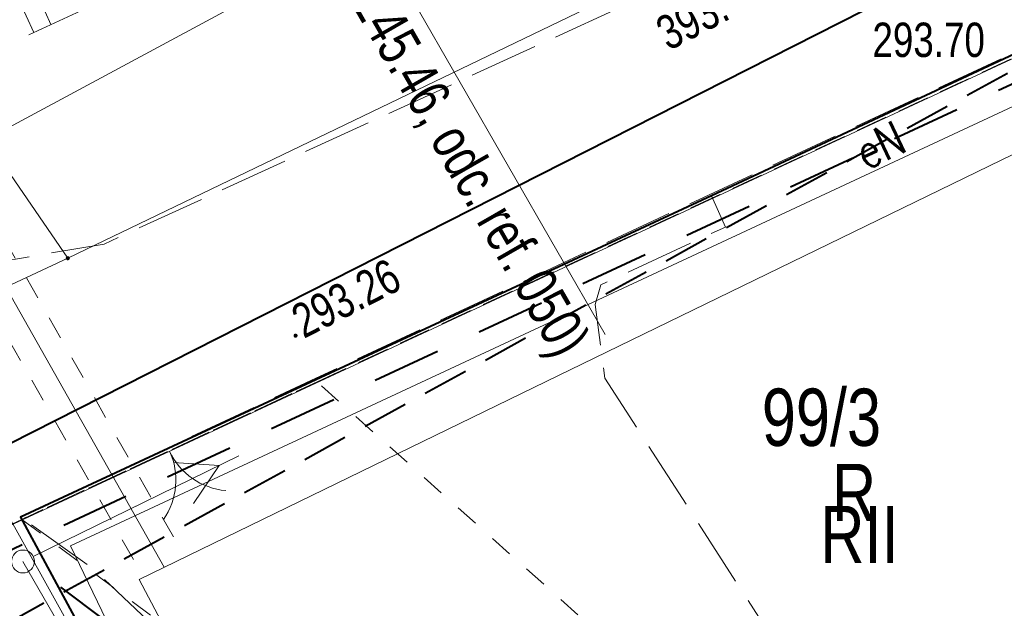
# Model space of a CAD drawing. Header units: metres. Extents: x 7437397 to 7437781, y 5556608 to 5556944.
# Tile 26 of 46: x 7437613 to 7437635, y 5556703 to 5556716. Entities that reach past the tile are written whole.
import ezdxf

# ---------------------------------------------------------------- set-up
doc = ezdxf.new("R2010")
doc.units = ezdxf.units.M
doc.header["$MEASUREMENT"] = 0
for name, pattern in [('0.5_0.5', [1.5, 0.5, -0.5, 0.5]), ('BUBZ01-500', [1.75, 1.25, -0.5]), ('EGBO02-500', [2.5, 1.5, -1]), ('EGBU01-500', [1, 0.5, -0.5]), ('KTCR02-500', [1.5, 1, -0.5]), ('KTJZ01-500', [2, 1.5, -0.5])]:
    doc.linetypes.add(name, pattern=pattern)
for name, color, linetype, lineweight in [('203-Punkt załamania granicy działki nie stabilizowany', 7, 'Continuous', 5), ('510-Podpora jednosłupowa symb.-STPOW', 7, 'Continuous', 5), ('905-Brama w ogrodzeniu', 7, 'Continuous', 5), ('BUBZ01', 250, 'Continuous', 5), ('BUIB02_01', 250, 'Continuous', 5), ('D_opisy', 7, 'Continuous', 13), ('EGBD03', 250, 'Continuous', 5), ('EGBK02', 250, 'Continuous', 5), ('EGBO02', 250, 'Continuous', 5), ('EGBP04_03', 250, 'Continuous', 5), ('EGBU01', 250, 'Continuous', 5), ('GAZ', 50, 'Continuous', 30), ('KTJZ01', 250, 'Continuous', 5), ('KTOK02', 250, 'Continuous', 5), ('KTOK05_01', 250, 'Continuous', 5), ('MPZP', 250, 'Continuous', 5), ('punkt wysokościowy sztuczny', 7, 'Continuous', 5), ('RTPW01', 250, 'Continuous', 5), ('RTPW02', 250, 'Continuous', 5), ('SUPE', 250, 'Continuous', 5), ('SUPE04', 250, 'Continuous', 5), ('SUPE_01', 250, 'Continuous', 5), ('SUPG_01', 250, 'Continuous', 5), ('SUSM04_01_E', 250, 'Continuous', 5)]:
    doc.layers.add(name, color=color, linetype=linetype, lineweight=lineweight)
doc.styles.get("Standard").update_dxf_attribs({"font": 'txt.shx', "width": 0.75})
doc.linetypes.add('KTOK05_01-500', pattern='A,3.75,[13,dgnlstyle-rozp_2015.shx,S=0.002778,R=0,X=0,Y=0],3.75', length=7.5)

# ---------------------------------------------------------------- blocks, each defined once
blk = doc.blocks.new('203')
at = {"layer": '203-Punkt załamania granicy działki nie stabilizowany', "linetype": 'Continuous', "lineweight": 13}
h = blk.add_hatch(color=96, dxfattribs=at)
edge = h.paths.add_edge_path()
edge.add_arc((0, 0), 0.45, 0, 360)
blk = doc.blocks.new('510')
at = {"layer": '510-Podpora jednosłupowa symb.-STPOW', "color": 0, "linetype": 'Continuous', "lineweight": 13}
blk.add_circle((0, 0), 2.5, dxfattribs=at)
blk = doc.blocks.new('PW02')
at = {"layer": 'punkt wysokościowy sztuczny', "linetype": 'Continuous', "lineweight": 13}
h = blk.add_hatch(color=0, dxfattribs=at)
edge = h.paths.add_edge_path()
edge.add_arc((0, 0), 0.45, 0, 360)
blk = doc.blocks.new('905')
at = {"layer": '905-Brama w ogrodzeniu', "color": 0, "linetype": 'Continuous', "lineweight": 13}
for centre, start, end in [((-15, 0), 0, 60), ((15, 0), 120, 180)]:
    blk.add_arc(centre, 15, start, end, dxfattribs=at)
blk = doc.blocks.new('SUPE04')
at = {"layer": 'SUPE04', "color": 1, "linetype": 'Continuous', "lineweight": 13}
blk.add_line((5.25, 0), (0.25, 0), dxfattribs=at)
at = {"layer": 'SUPE04', "color": 1, "linetype": 'Continuous', "lineweight": 13, "flags": 128}
blk.add_lwpolyline([(3.9, 0.5), (4.766, 0), (3.9, -0.5)], dxfattribs=at)

msp = doc.modelspace()

# ---------------------------------------------------------------- linework, layer by layer
at = {"layer": 'BUBZ01', "color": 7, "linetype": 'BUBZ01-500', "lineweight": 13, "flags": 128}
msp.add_lwpolyline([(7437629.68, 5556724.58), (7437640.99, 5556729.98), (7437641.62, 5556729.19), (7437625.56, 5556720.73), (7437609.12, 5556713.18), (7437608.71, 5556714.16), (7437629.68, 5556724.58)], close=True, dxfattribs=at)
at = {"layer": 'BUBZ01', "color": 7, "linetype": 'Continuous', "lineweight": 13, "flags": 128}
for points in [[(7437613.58, 5556715.23), (7437613.08, 5556716.33)], [(7437613.95, 5556715.4), (7437613.7, 5556715.96)]]:
    msp.add_lwpolyline(points, dxfattribs=at)
at = {"layer": 'BUIB02_01', "color": 212, "linetype": 'Continuous', "lineweight": 40, "flags": 128}
msp.add_lwpolyline([(7437578.709, 5556689.08), (7437609.016, 5556704.209), (7437638.73, 5556719.29), (7437644.506, 5556722.382), (7437654.627, 5556703.284)], dxfattribs=at)
at = {"layer": 'D_opisy'}
msp.add_line((7437614.198, 5556729.255), (7437626.047, 5556708.635), dxfattribs=at)
at = {"layer": 'EGBD03', "color": 96, "linetype": 'Continuous', "lineweight": 13, "flags": 128}
for points in [[(7437612.54, 5556712.89), (7437639.43, 5556727.37)], [(7437614.32, 5556710.3), (7437641.84, 5556723.56)], [(7437646.68, 5556720.13), (7437608.79, 5556702.48)], [(7437614.32, 5556710.3), (7437612.54, 5556712.89)], [(7437599.65, 5556703.44), (7437614.32, 5556710.3)]]:
    msp.add_lwpolyline(points, dxfattribs=at)
at = {"layer": 'EGBO02', "color": 96, "linetype": 'EGBO02-500', "lineweight": 40, "flags": 128}
msp.add_lwpolyline([(7437509.408, 5556641.775), (7437527.366, 5556653.573), (7437535.53, 5556659.046), (7437540.808, 5556662.655), (7437546.047, 5556666.094), (7437546.417, 5556666.344), (7437547.687, 5556667.174), (7437556.491, 5556673.156), (7437559.221, 5556675.006), (7437566.622, 5556680.047), (7437572.551, 5556684.096), (7437578.927, 5556688.403), (7437581.512, 5556689.607), (7437586.468, 5556691.935), (7437596.734, 5556696.524), (7437608.998, 5556702.025), (7437613.531, 5556704.147), (7437646.901, 5556719.682), (7437664.231, 5556728.731), (7437679.981, 5556736.007), (7437721.816, 5556755.672), (7437743.341, 5556772.789), (7437751.664, 5556779.423)], dxfattribs=at)
at = {"layer": 'EGBU01', "color": 96, "linetype": 'EGBU01-500', "lineweight": 13, "flags": 128}
for points in [[(7437619.76, 5556707.6), (7437646.68, 5556720.13)], [(7437646.68, 5556720.13), (7437619.76, 5556707.6)], [(7437619.76, 5556707.6), (7437613.32, 5556704.6)], [(7437613.32, 5556704.6), (7437619.76, 5556707.6)], [(7437631.42, 5556697.19), (7437619.76, 5556707.6)], [(7437608.79, 5556702.48), (7437613.32, 5556704.6)], [(7437613.32, 5556704.6), (7437608.79, 5556702.48)], [(7437613.32, 5556704.6), (7437628.35, 5556693.39)]]:
    msp.add_lwpolyline(points, dxfattribs=at)
at = {"layer": 'GAZ', "linetype": '0.5_0.5', "lineweight": 20}
for points in [[(7437597.633, 5556737.704), (7437616.86, 5556703.802)], [(7437596.763, 5556737.21), (7437615.99, 5556703.309)]]:
    msp.add_lwpolyline(points, dxfattribs=at)
at = {"layer": 'KTJZ01', "color": 7, "linetype": 'KTJZ01-500', "lineweight": 13, "flags": 128}
for points in [[(7437639.91, 5556733.3), (7437648.13, 5556737.1), (7437647.63, 5556734.07), (7437652.6, 5556723.04), (7437646.61, 5556720.21), (7437619.73, 5556707.68), (7437613.29, 5556704.65), (7437611.72, 5556705.29), (7437608.45, 5556703.74), (7437604.8, 5556710.12), (7437602.44, 5556712.14), (7437599.33, 5556712.79), (7437607.41, 5556717.03), (7437608.14, 5556715.01), (7437609.09, 5556713.14), (7437610.29, 5556711.49), (7437612.71, 5556710.2), (7437615.11, 5556710.61), (7437627.71, 5556716.39), (7437641.39, 5556723.55), (7437643.11, 5556725.99), (7437640.63, 5556731.4), (7437639.91, 5556733.3)], [(7437625.815, 5556687.668), (7437637.065, 5556693.767), (7437636.93, 5556693.7), (7437635.79, 5556693.68), (7437634.79, 5556694.24), (7437630.04, 5556701.47), (7437626.04, 5556707.68), (7437625.83, 5556709.29), (7437625.95, 5556709.72), (7437628.67, 5556710.98), (7437628.37, 5556711.66), (7437613.29, 5556704.65), (7437614.86, 5556703.53), (7437619.74, 5556698.93), (7437622.47, 5556693.78), (7437625.815, 5556687.668)]]:
    msp.add_lwpolyline(points, close=True, dxfattribs=at)
at = {"layer": 'KTOK05_01', "color": 7, "linetype": 'KTOK05_01-500', "lineweight": 40, "flags": 128}
for points in [[(7437655.254, 5556703.63), (7437646.61, 5556720.21), (7437628.37, 5556711.66), (7437613.29, 5556704.65), (7437623.217, 5556686.259)], [(7437622.47, 5556693.78), (7437619.74, 5556698.93), (7437614.17, 5556703.12)]]:
    msp.add_lwpolyline(points, dxfattribs=at)
at = {"layer": 'MPZP', "color": 212, "linetype": 'KTCR02-500', "lineweight": 40, "flags": 128}
msp.add_lwpolyline([(7437480.406, 5556653.046), (7437497.678, 5556655.366), (7437530.257, 5556663.123), (7437555.691, 5556673.002), (7437601.685, 5556696.111), (7437651.01, 5556723.248), (7437712.92, 5556755.928), (7437752.943, 5556777.073)], dxfattribs=at)
at = {"layer": 'SUPE', "color": 1, "linetype": 'Continuous', "lineweight": 13, "flags": 128}
for points in [[(7437615.14, 5556700.55), (7437615.85, 5556700.97), (7437614.38, 5556704.02), (7437646.35, 5556718.94), (7437654.54, 5556703.243)], [(7437615.14, 5556700.55), (7437613.34, 5556703.68)]]:
    msp.add_lwpolyline(points, dxfattribs=at)
at = {"layer": 'SUPE_01', "color": 1, "linetype": 'Continuous', "lineweight": 13, "flags": 128}
msp.add_lwpolyline([(7437622.632, 5556685.942), (7437615.073, 5556700.991), (7437601.635, 5556725.162)], dxfattribs=at)
at = {"layer": 'SUPG_01', "color": 52, "linetype": 'Continuous', "lineweight": 13}
msp.add_line((7437616.425, 5556703.555), (7437597.224, 5556737.471), dxfattribs=at)
at = {"layer": 'SUPG_01', "color": 52, "linetype": 'Continuous', "lineweight": 13, "flags": 128}
msp.add_lwpolyline([(7437619.69, 5556696.07), (7437615.88, 5556703.29), (7437662.91, 5556726.18), (7437714.76, 5556751.4), (7437750.66, 5556770.86), (7437751.48, 5556771.35)], dxfattribs=at)

# ---------------------------------------------------------------- block references
at = {"layer": 'EGBP04_03', "color": 96, "linetype": 'Continuous', "lineweight": 13, "xscale": 0.1, "yscale": 0.1, "zscale": 0.1}
msp.add_blockref('203', (7437614.32, 5556710.3), dxfattribs=at)
at = {"layer": 'KTOK02', "color": 7, "linetype": 'Continuous', "lineweight": 13, "xscale": 0.1, "yscale": 0.1, "zscale": 0.1, "rotation": 204.903}
msp.add_blockref('905', (7437616.54, 5556706.09), dxfattribs=at)
at = {"layer": 'RTPW02', "color": 7, "linetype": 'Continuous', "lineweight": 13, "xscale": 0.1, "yscale": 0.1, "zscale": 0.1}
msp.add_blockref('PW02', (7437619.29, 5556708.61), dxfattribs=at)
at = {"layer": 'SUPE04', "color": 1, "linetype": 'Continuous', "lineweight": 13, "rotation": 26.07000000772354}
msp.add_blockref('SUPE04', (7437613.34, 5556703.68), dxfattribs=at)
at = {"layer": 'SUSM04_01_E', "color": 7, "linetype": 'Continuous', "lineweight": 13, "xscale": 0.1, "yscale": 0.1, "zscale": 0.1}
msp.add_blockref('510', (7437613.34, 5556703.68), dxfattribs=at)

# ---------------------------------------------------------------- texts
at = {"layer": 'D_opisy', "insert": (7437618.28, 5556724.537), "char_height": 0.9, "attachment_point": 1, "rotation": 299.8838}
msp.add_mtext('\\pt11;\\fArial|b0|i0|c238238|p39;Przebudowa zjazdu\\Pkm 0+106.79 (km 1+245.46, odc. ref. 050)', dxfattribs=at)
at = {"layer": 'EGBD03', "color": 96, "linetype": 'Continuous', "lineweight": 30, "insert": (7437629.466, 5556706.186), "char_height": 1.25, "attachment_point": 7, "line_spacing_factor": 0.6}
msp.add_mtext('\\FWORKING_1250;\\H1x;\\W0.8;99/3', dxfattribs=at)
at = {"layer": 'EGBK02', "color": 96, "linetype": 'Continuous', "lineweight": 30, "insert": (7437630.741, 5556704.894), "char_height": 1.25, "attachment_point": 1, "line_spacing_factor": 0.6}
msp.add_mtext('\\FWORKING_1250;\\H1x;\\W0.8;RII', dxfattribs=at)
at = {"layer": 'EGBU01', "color": 96, "linetype": 'Continuous', "lineweight": 30, "insert": (7437630.996, 5556704.561), "char_height": 1.25, "attachment_point": 7, "line_spacing_factor": 0.6}
msp.add_mtext('\\FWORKING_1250;\\H1x;\\W0.8;R', dxfattribs=at)
at = {"layer": 'RTPW01', "color": 7, "linetype": 'Continuous', "lineweight": 13, "char_height": 0.75, "attachment_point": 7, "line_spacing_factor": 0.6}
for s, insert, rotation in [('\\FWORKING_1250;\\H1x;\\W0.8;393.42', (7437627.436, 5556714.809), 27.627), ('\\FWORKING_1250;\\H1x;\\W0.8;293.26', (7437619.474, 5556708.527), 27.056)]:
    msp.add_mtext(s, dxfattribs=dict(at, insert=insert, rotation=rotation))
at = {"layer": 'RTPW01', "color": 7, "linetype": 'Continuous', "lineweight": 13, "insert": (7437631.88, 5556714.683), "char_height": 0.75, "attachment_point": 7, "line_spacing_factor": 0.6}
msp.add_mtext('\\FWORKING_1250;\\H1x;\\W0.8;293.70', dxfattribs=at)
at = {"layer": 'SUPE', "color": 1, "linetype": 'Continuous', "lineweight": 13, "width": 0.8}
msp.add_text('eN', height=0.75, rotation=24.944, dxfattribs=at).set_placement((7437631.737, 5556712.217))

doc.saveas('drawing.dxf')
